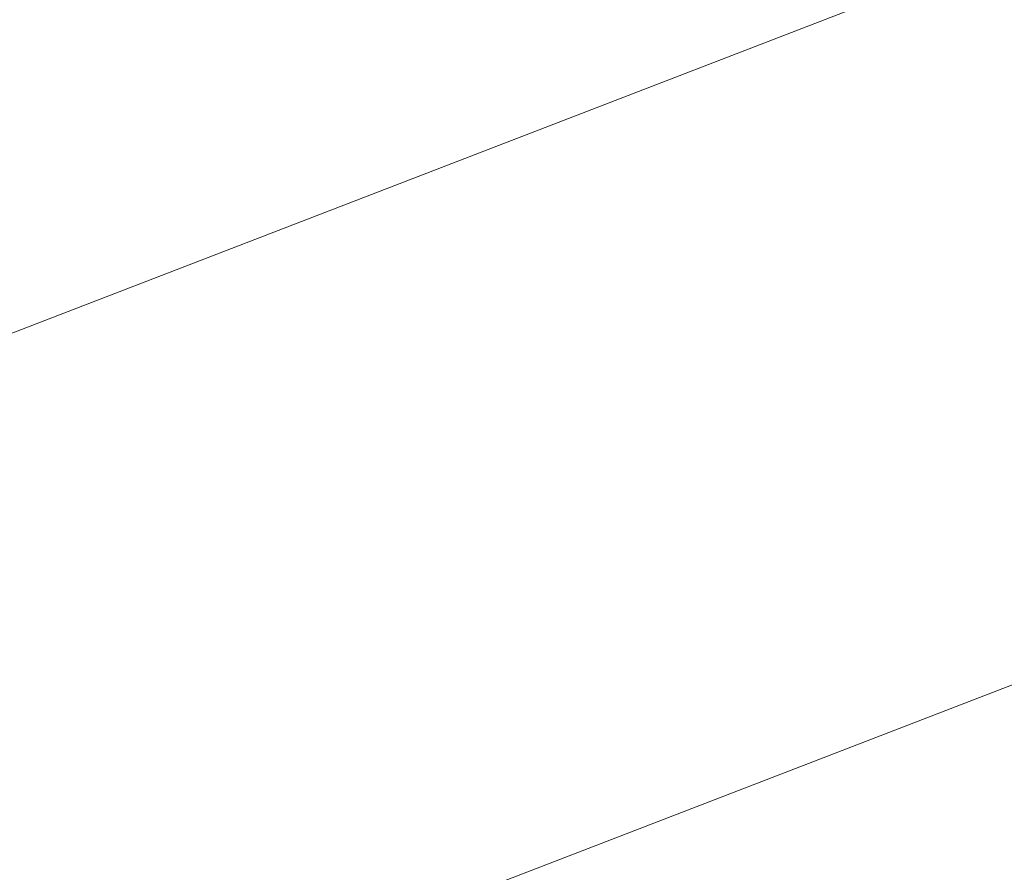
# Model space of a CAD drawing. Extents: x 1620613 to 1693141, y 557269 to 607790.
# Tile 75 of 256: x 1620779.23 to 1620780.66, y 607292.96 to 607294.2. Entities that reach past the tile are written whole.
import ezdxf

# ---------------------------------------------------------------- set-up
doc = ezdxf.new("R2010")
doc.units = 0
doc.header["$LTSCALE"] = 10
doc.header["$MEASUREMENT"] = 0
doc.linetypes.add('DGN Style 2', pattern=[7.346996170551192, 4.408197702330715, -2.938798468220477])
doc.linetypes.add('DGN Style 3', pattern=[10.28579463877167, 7.346996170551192, -2.938798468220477])
doc.layers.add('DT_X_Contour_Minor', color=136, linetype='DGN Style 3', lineweight=0)
doc.layers.add('SV_X_Top_of_Bank', color=97, linetype='DGN Style 2', lineweight=0)

# ---------------------------------------------------------------- blocks, each defined once
blk = doc.blocks.new('*U1004')
at = {"layer": 'DT_X_Contour_Minor', "transparency": 33554559, "flags": 128}
for points, elevation in [([(-17.45736527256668, 52.90326992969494), (-21.39895877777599, 50.0977725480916), (-22.17212463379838, 49.54786270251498), (-22.80236784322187, 49.10048918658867), (-23.28968840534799, 48.75565200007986), (-23.63408632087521, 48.51335114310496), (-24.36191723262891, 48.00393063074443), (-24.86158497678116, 47.58533965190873), (-25.8147150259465, 46.71163209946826), (-27.22130737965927, 45.38280797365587), (-29.08136203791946, 43.59886727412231), (-34.64612420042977, 38.23486997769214), (-36.47441867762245, 36.47166088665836), (-37.78573048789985, 35.20503158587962), (-38.58005963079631, 34.43498207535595), (-38.85740610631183, 34.16151235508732), (-38.94539676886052, 34.04400650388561), (-38.93639807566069, 34.00681650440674), (-38.93534537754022, 33.99954533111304), (-38.93604386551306, 33.99367038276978), (-38.93849353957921, 33.98919165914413), (-38.94269439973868, 33.98610916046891), (-38.95623160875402, 33.97975079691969), (-38.96354734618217, 33.97610134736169), (-38.97534165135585, 33.96992177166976), (-38.99161452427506, 33.96121206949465), (-39.01236596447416, 33.94997224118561), (-39.11965601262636, 33.89161608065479), (-41.00425999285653, 32.35813691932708), (-41.41850579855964, 32.06585747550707), (-41.85355579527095, 31.84622449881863), (-42.30940998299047, 31.69923798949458), (-42.78606836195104, 31.62489794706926), (-45.05901724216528, 31.44748617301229), (-45.41155417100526, 31.3261421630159), (-45.47864930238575, 31.30298905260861), (-45.52884744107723, 31.28553429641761), (-45.56214858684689, 31.27377789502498), (-45.57855274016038, 31.26771984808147), (-45.60682844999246, 31.25629857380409), (-45.61209900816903, 31.25412344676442), (-45.61557950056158, 31.25263748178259), (-45.6172699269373, 31.25184067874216), (-45.61939097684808, 31.2506347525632), (-45.6221740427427, 31.24922665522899), (-45.63966620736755, 31.24067520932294), (-45.69890002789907, 31.21193393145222), (-45.82608510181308, 31.15654833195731), (-46.17424678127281, 31.00658998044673), (-46.74338506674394, 30.76205887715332), (-47.53349995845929, 30.42295502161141), (-49.93510847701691, 29.39258107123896), (-50.87372427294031, 28.98969278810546), (-51.88836527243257, 28.55380840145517), (-52.97903147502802, 28.08492791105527), (-54.14572288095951, 27.5830513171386), (-57.35826690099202, 26.20071892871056), (-58.58553470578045, 25.6693915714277), (-59.85793010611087, 25.11215879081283), (-61.17545310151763, 24.52902058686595), (-62.53810369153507, 23.91997695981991), (-66.2320087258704, 22.26132005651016), (-67.60640780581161, 21.64488324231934), (-68.95917626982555, 21.0395654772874), (-70.29031411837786, 20.44536676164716), (-71.5998213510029, 19.8622870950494), (-75.06299981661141, 18.3222333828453), (-76.39654123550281, 17.72836383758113), (-77.7997816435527, 17.10179548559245), (-79.27272104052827, 16.44252832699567), (-80.81535942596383, 15.7505623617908), (-85.0219937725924, 13.86172137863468), (-86.5189906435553, 13.18894839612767), (-87.85500549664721, 12.58726018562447), (-89.03003833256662, 12.05665674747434), (-90.04408915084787, 11.5971380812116), (-92.53358197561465, 10.46653466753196), (-93.46605290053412, 10.0434813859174), (-94.39634605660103, 9.622274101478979), (-95.32446144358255, 9.202912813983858), (-96.25039906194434, 8.785397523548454), (-98.7166623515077, 7.674484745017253), (-99.58089384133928, 7.285275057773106), (-100.32389084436, 6.950830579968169), (-100.9456533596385, 6.671151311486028), (-101.4461813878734, 6.446237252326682), (-102.6192768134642, 5.919486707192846), (-103.0579989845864, 5.720960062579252), (-103.4943439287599, 5.520443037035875), (-103.9283116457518, 5.317935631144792), (-104.3599021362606, 5.113437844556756), (-105.5076404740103, 4.565456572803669), (-105.9101584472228, 4.373629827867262), (-106.2569086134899, 4.209135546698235), (-106.5478909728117, 4.071973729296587), (-106.7831055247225, 3.962144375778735), (-107.3359872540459, 3.705709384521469), (-107.582444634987, 3.592054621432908), (-107.907155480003, 3.44341657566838), (-108.3101197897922, 3.25979524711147), (-108.7913375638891, 3.041190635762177), (-110.1789229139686, 2.411600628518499), (-110.6338851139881, 2.205665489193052), (-110.9580827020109, 2.060052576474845), (-111.1515156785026, 1.974761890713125), (-111.214184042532, 1.949793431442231), (-111.2069468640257, 1.96364050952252), (-111.2115937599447, 1.964845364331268), (-111.2309623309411, 1.958074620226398), (-111.2650525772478, 1.943328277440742), (-111.3138644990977, 1.920606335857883), (-111.4636585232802, 1.849380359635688), (-111.5138489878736, 1.825879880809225), (-111.5520748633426, 1.808797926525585), (-111.5783361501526, 1.798134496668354), (-111.5926328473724, 1.793889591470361), (-111.6148045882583, 1.791127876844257), (-111.6289791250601, 1.786770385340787), (-111.6548739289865, 1.775769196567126), (-111.6924890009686, 1.758124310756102), (-111.7418243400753, 1.733835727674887), (-111.8890122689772, 1.660207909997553), (-111.9556566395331, 1.62680212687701), (-112.0451988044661, 1.581805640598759), (-112.1576387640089, 1.525218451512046), (-112.2929765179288, 1.457040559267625), (-112.9779808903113, 1.111832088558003), (-114.4292185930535, -2.077517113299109), (-114.7156034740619, -2.707376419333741), (-114.9527991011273, -3.230090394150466), (-115.140805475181, -3.645659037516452), (-115.2796225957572, -3.954082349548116), (-115.5842159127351, -4.633684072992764), (-115.7192088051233, -4.895647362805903), (-115.8957424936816, -5.171835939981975), (-116.1138169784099, -5.46224980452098), (-116.373432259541, -5.766888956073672), (-117.6818987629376, -7.221730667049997), (-120.7368154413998, -10.20587712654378), (-121.3553677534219, -10.7922755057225), (-121.9017746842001, -11.27255073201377), (-122.3760362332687, -11.64670280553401), (-122.7781524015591, -11.91473172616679), (-123.7542683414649, -12.48797797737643), (-124.3046113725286, -12.81351193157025), (-125.2235535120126, -13.36017910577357), (-126.5110947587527, -14.1279794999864), (-128.1672351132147, -15.11691311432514), (-133.0750748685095, -18.04891371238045), (-134.6900997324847, -19.01396191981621), (-135.8542945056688, -19.71010609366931), (-136.5676591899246, -20.13734623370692), (-136.8301937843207, -20.29568234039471), (-136.929179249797, -20.35937324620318), (-137.0337521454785, -20.42665931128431), (-137.273231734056, -20.58074932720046), (-137.6476180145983, -20.82164329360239), (-138.1569109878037, -21.14934121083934), (-139.6949011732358, -22.1389409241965), (-140.3494626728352, -22.54464155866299), (-141.1596545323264, -23.01954367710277), (-142.125476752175, -23.56364727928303), (-143.2469293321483, -24.17695236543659), (-148.8435122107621, -27.20051289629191), (-155.6668337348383, -30.52728392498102), (-156.9690717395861, -31.16036576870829), (-157.9515050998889, -31.63385228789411), (-158.6141338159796, -31.9477434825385), (-158.9569578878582, -32.10203935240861), (-159.4447492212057, -32.30070123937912), (-159.6311749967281, -32.37850830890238), (-159.8246088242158, -32.46293310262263), (-160.0250507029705, -32.55397562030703), (-160.232500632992, -32.65163586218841), (-160.7950445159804, -32.9208868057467), (-161.0059018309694, -33.00597154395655), (-161.2165658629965, -33.05928755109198), (-161.4270366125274, -33.08083482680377), (-161.6373140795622, -33.07061337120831), (-162.1977962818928, -33.00099784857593), (-162.5945986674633, -33.09803384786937), (-163.3646441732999, -33.44135348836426), (-164.5079327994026, -34.03095676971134), (-166.0244645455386, -34.86684369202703), (-170.5662066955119, -37.42425367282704), (-172.2728793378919, -38.35526261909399), (-173.9865906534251, -39.23023197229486), (-175.7073406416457, -40.04916173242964), (-177.435129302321, -40.81205189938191), (-182.0519506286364, -42.77170622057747), (-183.6363930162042, -43.44221749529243), (-184.9271041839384, -43.98401057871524), (-185.9240841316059, -44.39708547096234), (-186.6273328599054, -44.68144217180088), (-188.1110211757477, -45.26810245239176), (-188.6012821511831, -45.46267125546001), (-188.9592988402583, -45.60638245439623), (-189.1850712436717, -45.69923604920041), (-189.2785993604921, -45.74123203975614), (-189.3516819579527, -45.78541120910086), (-189.6950575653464, -45.99428155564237), (-190.6703724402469, -46.58775821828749), (-192.2776265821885, -47.56584119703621), (-194.5168199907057, -48.92853049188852), (-201.330588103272, -53.07517703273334), (-203.5688460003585, -54.43730063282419), (-205.1732936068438, -55.41368652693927), (-206.143930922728, -56.00433471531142), (-206.4807579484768, -56.20924519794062), (-206.5338829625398, -56.24135621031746), (-206.56011325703, -56.25664552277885), (-206.5989603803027, -56.27843020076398), (-206.6504243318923, -56.30671024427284), (-206.71450511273, -56.34148565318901), (-207.042988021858, -56.51892674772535), (-216.8652858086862, -60.26712173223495), (-218.7128353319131, -60.9722375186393), (-220.04592770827, -61.48121559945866), (-220.8645629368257, -61.79405597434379), (-221.1687410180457, -61.91075864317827), (-221.2939397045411, -61.96044881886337), (-221.6560887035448, -62.10013437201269), (-222.648636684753, -62.48192339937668), (-224.2715836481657, -63.10581590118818), (-226.5249295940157, -63.97181187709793), (-233.3743840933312, -66.60393911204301), (-235.7518862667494, -67.51956538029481), (-237.7473019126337, -68.29234875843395), (-239.3606310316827, -68.92228924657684), (-240.5918736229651, -69.40938684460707), (-243.3657384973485, -70.51785658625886), (-244.3541457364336, -70.9117544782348), (-245.2389687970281, -71.2620958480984), (-246.0202076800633, -71.56888069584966), (-246.6978623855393, -71.83210902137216), (-248.3668293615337, -72.47597585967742), (-248.9959418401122, -72.7096468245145), (-249.6315540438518, -72.92775959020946), (-250.2736659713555, -73.1303141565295), (-250.922277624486, -73.31731052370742), (-252.6605749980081, -73.79522323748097), (-253.3777047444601, -73.97307582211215), (-254.2253709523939, -74.14819904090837), (-255.2035736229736, -74.32059289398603), (-256.3123127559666, -74.49025738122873), (-259.4429990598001, -74.9390568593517), (-259.9788609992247, -75.2542390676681), (-259.2384320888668, -75.86318608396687), (-257.2217123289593, -76.76589790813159), (-253.9287017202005, -77.96237454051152), (-243.4456189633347, -81.5446653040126), (-239.9443442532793, -82.67948381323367), (-237.3028321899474, -83.39722126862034), (-235.5210827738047, -83.69787767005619), (-234.599096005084, -83.58145301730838), (-233.2868148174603, -82.71487920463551), (-232.5237475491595, -82.61634619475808), (-231.218756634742, -82.97067752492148), (-229.3718420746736, -83.77787319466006), (-226.9830038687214, -85.03793320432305), (-219.8902037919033, -89.00191234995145), (-217.497983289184, -90.29225249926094), (-215.6409218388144, -91.19028858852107), (-214.3190194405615, -91.6960206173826), (-213.532276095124, -91.80944858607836), (-212.1478392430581, -91.58885108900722), (-211.5918114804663, -91.45855411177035), (-210.9620558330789, -91.23311130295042), (-210.2585722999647, -90.91252266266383), (-209.4813608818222, -90.49678819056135), (-207.310493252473, -89.26130182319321), (-206.5328441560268, -88.82721764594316), (-205.8280475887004, -88.45157989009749), (-205.1961035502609, -88.13438855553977), (-204.6370120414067, -87.87564364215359), (-203.2432380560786, -87.26358576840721), (-202.625732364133, -87.00239332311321), (-201.8185457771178, -86.67785939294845), (-200.8216782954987, -86.28998397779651), (-199.63512991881, -85.83876707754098), (-196.2180930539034, -84.55106669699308), (-194.9945850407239, -84.07257631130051), (-193.8868386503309, -83.60288043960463), (-192.8948538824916, -83.14197908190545), (-192.018630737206, -82.68987223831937), (-189.8363845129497, -81.49598000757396), (-188.9887605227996, -81.05798606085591), (-188.0825732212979, -80.63942339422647), (-187.1178226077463, -80.2402920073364), (-186.0945086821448, -79.86059190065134), (-183.2875871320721, -78.87396665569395), (-182.3396351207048, -78.53955701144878), (-181.6009702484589, -78.276297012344), (-181.0715925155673, -78.08418665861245), (-180.7515019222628, -77.96322594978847), (-180.1769765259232, -77.73553025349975), (-179.8737207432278, -77.61785036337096), (-179.3948474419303, -77.4355824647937), (-178.7403566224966, -77.1887265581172), (-177.9102482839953, -76.87728264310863), (-175.4624693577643, -75.96064819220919), (-174.3456440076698, -75.53590440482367), (-172.8310021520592, -74.94914888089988), (-170.9185437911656, -74.20038162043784), (-168.6082689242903, -73.28960262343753), (-161.9171139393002, -70.64484298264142), (-159.6972275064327, -69.7679149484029), (-158.0559344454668, -69.12070057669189), (-156.9932347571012, -68.70319986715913), (-156.5091284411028, -68.51541282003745), (-155.9896360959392, -68.32093224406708), (-155.7559475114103, -68.21733815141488), (-155.4445010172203, -68.05241630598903), (-155.0552966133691, -67.82616670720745), (-154.5883343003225, -67.5385893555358), (-153.2394242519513, -66.68994607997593), (-152.7152412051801, -66.37564430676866), (-152.1543746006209, -66.06922144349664), (-151.5568244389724, -65.77067749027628), (-150.9225907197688, -65.480012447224), (-149.182389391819, -64.71541087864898), (-148.3115284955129, -64.34412459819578), (-147.0040968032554, -63.80371693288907), (-145.2600943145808, -63.09418788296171), (-143.0795210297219, -62.21553744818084), (-136.6825645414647, -59.64697444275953), (-134.4940270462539, -58.77966739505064), (-132.726131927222, -58.10416850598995), (-131.378879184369, -57.62047777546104), (-130.4522688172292, -57.32859520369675), (-128.5421643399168, -56.8059858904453), (-127.9128130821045, -56.63172460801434), (-127.4573376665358, -56.50089774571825), (-127.1757380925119, -56.41350530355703), (-127.0680143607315, -56.36954728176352), (-126.9710139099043, -56.26575682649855), (-126.7956728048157, -56.1396739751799), (-126.7287661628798, -56.11255874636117), (-126.6031924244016, -56.08524856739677), (-126.418951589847, -56.05774343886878), (-126.176043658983, -56.03004336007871), (-125.4500663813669, -55.9559165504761), (-125.2042487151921, -55.92880988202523), (-125.0112786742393, -55.90308498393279), (-124.8711562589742, -55.87874185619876), (-124.7838814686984, -55.85578049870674), (-124.6216121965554, -55.79639257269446), (-124.5715618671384, -55.77771408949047), (-124.5431128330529, -55.76621958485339), (-124.5362650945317, -55.76190905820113), (-124.5510186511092, -55.76478251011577), (-124.6191631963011, -55.78202368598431), (-124.5718470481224, -55.75624373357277), (-124.3787901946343, -55.66597299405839), (-124.0399926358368, -55.511211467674), (-123.555454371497, -55.29195915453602), (-122.0690313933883, -54.62129860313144), (-121.5602130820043, -54.39369512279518), (-121.1485753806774, -54.21388009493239), (-120.834118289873, -54.0818535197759), (-120.6168418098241, -53.99761539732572), (-120.1670120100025, -53.83669834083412), (-119.9940170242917, -53.77017708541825), (-119.8124044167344, -53.69130111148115), (-119.622174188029, -53.60007041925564), (-119.42332633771, -53.49648500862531), (-118.8815752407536, -53.20378428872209), (-118.7012260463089, -53.10660114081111), (-118.5664917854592, -53.03457723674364), (-118.4773724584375, -52.98771257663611), (-118.4338680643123, -52.96600716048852), (-118.378676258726, -52.94167170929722), (-118.3462711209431, -52.92746957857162), (-118.2904495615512, -52.90311477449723), (-118.211211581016, -52.86860729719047), (-118.108557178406, -52.82394714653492), (-117.8035902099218, -52.69131651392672), (-117.7033780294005, -52.64756809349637), (-117.6314667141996, -52.61579580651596), (-117.5878562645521, -52.59599965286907), (-117.5725466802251, -52.58817963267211), (-117.5694556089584, -52.58329442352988), (-117.5023191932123, -52.5537070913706), (-117.3032282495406, -52.46860900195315), (-116.9721827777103, -52.32800015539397), (-116.5091827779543, -52.1318805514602), (-115.0985767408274, -51.53488059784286), (-114.5787590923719, -51.31273690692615), (-114.0772606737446, -51.09405579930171), (-113.594081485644, -50.87883727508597), (-113.1292215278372, -50.66708133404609), (-111.914020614, -50.10701560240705), (-111.4423497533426, -49.89071825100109), (-110.938737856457, -49.6618754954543), (-110.4031849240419, -49.42048733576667), (-109.8356909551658, -49.16655377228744), (-108.2797856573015, -48.47267039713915), (-107.637205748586, -48.18686541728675), (-106.8763949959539, -47.84986300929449), (-105.9973533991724, -47.46166317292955), (-105.0000809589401, -47.02226590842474), (-102.1830466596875, -45.78227663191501), (-101.0416261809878, -45.27859689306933), (-99.730140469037, -44.69754963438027), (-98.24858952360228, -44.03913485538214), (-96.59697334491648, -43.3033525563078), (-91.96590989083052, -41.23810973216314), (-90.26453862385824, -40.47824782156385), (-88.63372241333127, -39.7475942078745), (-87.07346125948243, -39.0461488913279), (-85.58375516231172, -38.37391187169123), (-81.70527897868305, -36.62022421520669), (-80.33508533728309, -36.00080075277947), (-79.13336155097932, -35.4577961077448), (-78.1001076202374, -34.99121027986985), (-77.23532354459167, -34.60104326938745), (-75.15385914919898, -33.66248966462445), (-74.2553197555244, -33.25839136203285), (-73.12079987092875, -32.75001165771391), (-71.75029949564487, -32.13735055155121), (-70.14381862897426, -31.4204080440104), (-65.54522899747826, -29.36951948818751), (-63.95151954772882, -28.65803548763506), (-62.61933342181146, -28.0617499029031), (-61.54867061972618, -27.58066273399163), (-60.73953114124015, -27.21477398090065), (-58.93052363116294, -26.39266852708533), (-58.31693849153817, -26.11331703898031), (-57.83293870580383, -25.89184166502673), (-57.47852427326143, -25.72824240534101), (-57.25369519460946, -25.62251925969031), (-56.82693145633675, -25.41775902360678), (-56.65531035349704, -25.33478436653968), (-56.46051984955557, -25.23943057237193), (-56.24255994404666, -25.13169764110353), (-56.0014306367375, -25.01158557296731), (-55.32752661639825, -24.67478120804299), (-55.05126318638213, -24.53896794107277), (-54.72790091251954, -24.38413141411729), (-54.35743979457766, -24.21027162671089), (-53.93987983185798, -24.01738857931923), (-52.76358814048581, -23.47766943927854), (-52.37750348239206, -23.30100356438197), (-52.10146827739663, -23.1757952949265), (-51.93548252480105, -23.10204463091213), (-51.87954622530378, -23.07975157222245), (-51.87711536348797, -23.08891355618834), (-51.86492463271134, -23.08638447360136), (-51.83017558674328, -23.07192573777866), (-51.77286822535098, -23.04553734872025), (-51.69300254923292, -23.00721930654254), (-51.44994965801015, -22.88913165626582), (-51.31643438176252, -22.82435836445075), (-51.09817822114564, -22.71860422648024), (-50.7951811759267, -22.5718692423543), (-50.40744324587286, -22.38415341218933), (-48.4002708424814, -21.41252423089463), (-48.36751615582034, -20.77412141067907), (-48.22934931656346, -20.45036320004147), (-47.82888652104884, -19.75268977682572), (-47.16612776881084, -18.68110114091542), (-46.24107306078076, -17.23559729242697), (-43.42453256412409, -12.8823667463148), (-42.35470139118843, -11.39228932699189), (-41.25761324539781, -10.18697997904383), (-40.13326812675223, -9.266438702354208), (-38.98166603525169, -8.63066549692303), (-35.87438449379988, -7.314961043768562), (-34.83209626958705, -6.873628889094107), (-34.0356927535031, -6.536410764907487), (-33.48517394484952, -6.303306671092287), (-33.18053984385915, -6.174316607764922), (-32.69602851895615, -5.96916181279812), (-32.28319507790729, -5.712428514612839), (-31.40807824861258, -5.096094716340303), (-30.07067803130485, -4.120160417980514), (-28.27099442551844, -2.784625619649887), (-22.85546029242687, 1.256267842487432), (-20.95785962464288, 2.654420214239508), (-19.32670822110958, 3.818207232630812), (-17.96200608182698, 4.747628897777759), (-16.86375320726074, 5.442685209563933), (-14.29034455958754, 6.983681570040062), (-13.4230960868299, 7.5066692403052), (-12.75140715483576, 7.919884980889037), (-12.2752777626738, 8.223328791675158), (-11.99470791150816, 8.417000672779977), (-11.50726769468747, 8.787096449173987), (-11.10789761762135, 9.047810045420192), (-10.27536754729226, 9.552379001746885), (-9.009677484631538, 10.30080331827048), (-7.310827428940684, 11.2930829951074), (-2.203013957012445, 14.26430261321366), (-0.4445038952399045, 15.288643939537), (1.00016618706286, 16.13325320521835), (2.130996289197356, 16.79813040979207), (2.947986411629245, 17.28327555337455), (4.70817343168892, 18.33735318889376), (5.556006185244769, 18.85372868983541), (6.779364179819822, 19.61229696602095), (8.37824741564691, 20.61305801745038), (10.35265589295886, 21.85601184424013), (16.11844548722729, 25.49347908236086), (18.05360645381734, 26.71963120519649), (19.53474715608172, 27.66998714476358), (20.56186759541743, 28.34454690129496), (21.13496777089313, 28.7433104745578), (22.05787455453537, 29.43895175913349), (22.41446905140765, 29.54562768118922), (22.79207245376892, 29.34392448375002), (23.19068476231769, 28.83384216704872), (23.61030597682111, 28.01538073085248), (25.61755909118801, 23.47634274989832)], 0.6000414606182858), ([(-19.69856338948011, 52.66703538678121), (-22.97917621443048, 50.33200244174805), (-23.62268697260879, 49.87430905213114), (-24.14724232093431, 49.50195728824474), (-24.55284226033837, 49.21494715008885), (-24.83948679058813, 49.01327863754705), (-25.44526499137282, 48.58928477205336), (-25.8611415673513, 48.24088889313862), (-26.65443764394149, 47.51369665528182), (-27.82515322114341, 46.40770805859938), (-29.37328829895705, 44.92292310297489), (-34.00487450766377, 40.45843474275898), (-35.55615833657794, 38.95139871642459), (-36.73632016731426, 37.77865690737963), (-37.54535999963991, 36.94020931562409), (-37.98327783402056, 36.43605594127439), (-39.16094306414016, 34.86336003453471), (-39.04050473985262, 34.36560984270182), (-39.02641544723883, 34.2682926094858), (-39.03576399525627, 34.18966242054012), (-39.06855038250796, 34.12971927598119), (-39.12477461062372, 34.0884631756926), (-39.30595633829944, 34.00336296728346), (-39.40387001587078, 33.95451880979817), (-39.56172475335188, 33.87181149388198), (-39.77952055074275, 33.75524101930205), (-40.05725740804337, 33.6048073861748), (-41.49322521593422, 32.82376972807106), (-41.86682246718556, 32.51977822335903), (-41.94894109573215, 32.46183777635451), (-42.03518387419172, 32.41829850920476), (-42.12555080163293, 32.3891604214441), (-42.22004187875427, 32.37442351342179), (-42.67062325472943, 32.33925402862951), (-44.52491818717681, 31.70100150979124), (-44.87782919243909, 31.57921938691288), (-45.14186437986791, 31.48740981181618), (-45.31702374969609, 31.42557278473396), (-45.40330730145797, 31.39370830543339), (-45.51489568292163, 31.34869975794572), (-45.55203357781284, 31.33363400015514), (-45.57975597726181, 31.3221931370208), (-45.59806288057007, 31.31437716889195), (-45.60695428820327, 31.31018609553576), (-45.61811071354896, 31.30384309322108), (-45.63274925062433, 31.29643669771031), (-45.6682975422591, 31.2789747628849), (-45.72475558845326, 31.25145728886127), (-45.80212338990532, 31.21388427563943), (-46.03631719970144, 31.10028218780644), (-46.21665420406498, 31.01860475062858), (-46.58201985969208, 30.85877400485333), (-47.13241416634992, 30.62078995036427), (-47.86783712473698, 30.30465258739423), (-50.07566988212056, 29.35741520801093), (-50.93855268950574, 28.98703429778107), (-51.87132654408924, 28.58631960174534), (-52.87399144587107, 28.15527112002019), (-53.94654739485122, 27.69388885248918), (-56.89988465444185, 26.42309109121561), (-58.06257946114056, 25.91916534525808), (-59.33566093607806, 25.36048642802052), (-60.71912907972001, 24.74705433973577), (-62.21298389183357, 24.07886908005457), (-66.34377894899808, 22.22403749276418), (-67.84851839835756, 21.54901817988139), (-69.2646404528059, 20.915083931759), (-70.59214511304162, 20.32223474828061), (-71.83103237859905, 19.77047062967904), (-75.01657522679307, 18.35387973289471), (-76.27740395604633, 17.79226561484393), (-77.67073300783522, 17.16986643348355), (-79.19656238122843, 16.48668218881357), (-80.85489207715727, 15.74271288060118), (-85.45377169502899, 13.67774797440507), (-87.07017853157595, 12.95140588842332), (-88.4702393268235, 12.32110330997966), (-89.65395408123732, 11.78684023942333), (-90.62132279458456, 11.34861667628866), (-92.9125113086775, 10.30807318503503), (-93.7707048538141, 9.91871885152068), (-94.62689410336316, 9.531063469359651), (-95.48107905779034, 9.145107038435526), (-96.33325971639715, 8.76084955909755), (-98.60306907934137, 7.738428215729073), (-99.40987567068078, 7.375095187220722), (-100.1279384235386, 7.051912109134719), (-100.7572573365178, 6.768878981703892), (-101.2978324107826, 6.525995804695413), (-102.6210408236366, 5.93184059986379), (-103.1047424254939, 5.713238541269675), (-103.5634409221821, 5.503048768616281), (-103.9971363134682, 5.301271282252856), (-104.4058285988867, 5.107906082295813), (-105.4623372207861, 4.603481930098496), (-105.8398135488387, 4.423677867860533), (-106.1798610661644, 4.26258379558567), (-106.4824797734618, 4.120199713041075), (-106.747669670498, 3.996525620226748), (-107.4049376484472, 3.691674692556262), (-107.6804949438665, 3.564470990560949), (-108.0142158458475, 3.411498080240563), (-108.406100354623, 3.232755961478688), (-108.8561484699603, 3.028244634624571), (-110.1338282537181, 2.448522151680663), (-110.552566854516, 2.259257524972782), (-110.8505228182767, 2.126255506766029), (-111.0276961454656, 2.049516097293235), (-111.08408683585, 2.029039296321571), (-111.0734184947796, 2.049451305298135), (-111.080268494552, 2.051227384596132), (-111.1088197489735, 2.041246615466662), (-111.1590722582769, 2.01950899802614), (-111.2310260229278, 1.986014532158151), (-111.4518377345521, 1.881020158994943), (-111.5258236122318, 1.846378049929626), (-111.582172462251, 1.821197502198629), (-111.6208842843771, 1.805478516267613), (-111.6419590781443, 1.799221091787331), (-111.6746424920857, 1.795150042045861), (-111.6955372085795, 1.788726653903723), (-111.7337087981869, 1.772509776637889), (-111.7891572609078, 1.746499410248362), (-111.8618825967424, 1.710695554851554), (-112.0788526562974, 1.602160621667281), (-112.1770932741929, 1.55291708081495), (-112.3090875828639, 1.486587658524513), (-112.4748355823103, 1.403172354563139), (-112.6743372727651, 1.302671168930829), (-113.6841037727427, 0.7937985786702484), (-115.0783100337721, -2.270214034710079), (-115.3522554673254, -2.863819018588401), (-115.5765747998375, -3.331485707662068), (-115.7512680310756, -3.67321410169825), (-115.8763351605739, -3.88900420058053), (-116.1436793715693, -4.296526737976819), (-116.3361288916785, -4.53254616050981), (-116.712969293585, -4.934962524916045), (-117.2742005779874, -5.503775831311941), (-118.0198227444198, -6.238986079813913), (-120.2540030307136, -8.421409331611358), (-121.0628229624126, -9.181990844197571), (-121.8136475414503, -9.82691794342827), (-122.5064767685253, -10.35619062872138), (-123.1413106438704, -10.76980890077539), (-124.7568738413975, -11.71858507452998), (-125.4910743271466, -12.1518302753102), (-126.4820033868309, -12.73998374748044), (-127.7296610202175, -13.48304549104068), (-129.2340472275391, -14.38101550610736), (-133.5880485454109, -16.98214657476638), (-135.0237390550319, -17.84016853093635), (-136.0653095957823, -18.46338609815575), (-136.7127601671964, -18.85179927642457), (-136.9660907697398, -19.0054080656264), (-137.1161457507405, -19.10195898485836), (-137.6377050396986, -19.43754950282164), (-141.3087850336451, -21.79965801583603), (-142.3010540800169, -22.41467155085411), (-143.5292477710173, -23.13458965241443), (-144.9933661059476, -23.95941232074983), (-146.6934090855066, -24.88913955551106), (-155.1774338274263, -29.47264397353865), (-158.1466348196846, -30.92030429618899), (-158.713309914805, -31.19579288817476), (-159.1408204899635, -31.40183281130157), (-159.4291665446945, -31.53842406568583), (-159.5783480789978, -31.60556665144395), (-159.7906128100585, -31.69201532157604), (-159.8883121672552, -31.73380688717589), (-160.0222116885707, -31.79434508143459), (-160.1923113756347, -31.87362990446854), (-160.3986112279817, -31.97166135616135), (-160.9970110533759, -32.25807406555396), (-161.2066706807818, -32.35040008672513), (-161.3868496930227, -32.41256861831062), (-161.5375480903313, -32.44457966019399), (-161.6587658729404, -32.44643321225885), (-161.9427058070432, -32.41116603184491), (-162.2622683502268, -32.52707462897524), (-163.0080010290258, -32.90125080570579), (-164.1799038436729, -33.53369456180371), (-165.7779767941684, -34.42440589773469), (-170.6077315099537, -37.14399289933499), (-172.4226320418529, -38.13404136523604), (-174.2450176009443, -39.06449651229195), (-176.0748881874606, -39.93535834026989), (-177.9122438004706, -40.74662684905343), (-182.8218388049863, -42.83055178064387), (-184.4818742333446, -43.53374406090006), (-185.779784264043, -44.08037720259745), (-186.7155688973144, -44.47045120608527), (-187.2892281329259, -44.70396607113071), (-188.3361522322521, -45.11792686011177), (-188.6820914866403, -45.25521901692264), (-188.9347161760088, -45.35662489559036), (-189.0940263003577, -45.42214449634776), (-189.1600218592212, -45.451777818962), (-189.2115905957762, -45.4829516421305), (-189.4617345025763, -45.63511273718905), (-190.1734896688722, -46.0682156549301), (-191.3468560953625, -46.78226039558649), (-201.688822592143, -53.07604850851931), (-205.38679917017, -54.64874049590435), (-205.8096564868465, -54.82854462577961), (-206.0697906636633, -54.93912351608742), (-206.167201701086, -54.98047716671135), (-206.2714584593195, -55.02426665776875), (-208.0122552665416, -55.75542891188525), (-208.5894353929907, -55.98843138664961), (-209.5623374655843, -56.36879869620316), (-210.9309614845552, -56.89653084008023), (-212.695307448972, -57.57162781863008), (-217.9278592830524, -59.56837287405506), (-219.6532586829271, -60.22691584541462), (-220.9050430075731, -60.70498596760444), (-221.6832122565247, -61.00258324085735), (-221.9877664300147, -61.11970766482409), (-222.1684241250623, -61.19140899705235), (-222.5113793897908, -61.32394815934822), (-223.404751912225, -61.66778964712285), (-224.8485416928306, -62.22293346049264), (-226.8427487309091, -62.98937959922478), (-232.8945238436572, -65.31497240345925), (-235.0483319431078, -66.14522009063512), (-236.9709249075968, -66.89176854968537), (-238.6623027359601, -67.5546177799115), (-240.1224654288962, -68.13376778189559), (-243.7079457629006, -69.56656881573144), (-244.9504880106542, -70.0621904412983), (-245.9890045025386, -70.47445454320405), (-246.8234952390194, -70.80336112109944), (-247.453960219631, -71.0489101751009), (-248.8631658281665, -71.59256428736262), (-249.4288484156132, -71.79934764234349), (-250.068991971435, -72.0119571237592), (-250.7835964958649, -72.23039273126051), (-251.57266198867, -72.45465446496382), (-253.7761179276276, -73.0604539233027), (-254.6851475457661, -73.28589885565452), (-255.7596444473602, -73.50788405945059), (-256.9996086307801, -73.72640953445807), (-258.4050400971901, -73.94147528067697), (-262.3734803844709, -74.51037096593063), (-263.0527359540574, -74.90989415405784), (-262.1141724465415, -75.68179195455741), (-259.5577898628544, -76.8260643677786), (-255.3835882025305, -78.34271139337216), (-242.0952916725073, -82.8836029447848), (-237.6840457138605, -84.33988916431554), (-234.4165302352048, -85.3030791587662), (-232.2927452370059, -85.77317292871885), (-231.3126907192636, -85.75017047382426), (-230.2241859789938, -85.03136896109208), (-229.5912405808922, -84.9496382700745), (-228.508782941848, -85.24354733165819), (-226.9768130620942, -85.91309614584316), (-224.995330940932, -86.95828471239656), (-219.112028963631, -90.24630722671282), (-217.1124980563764, -91.31418354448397), (-215.5263818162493, -92.05179561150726), (-214.3536802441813, -92.45914342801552), (-213.5943933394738, -92.53622699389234), (-212.1208478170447, -92.30143083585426), (-211.5290315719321, -92.16274735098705), (-210.858741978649, -91.92279401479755), (-210.1099790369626, -91.58157082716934), (-209.28274274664, -91.13907778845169), (-206.9721481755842, -89.82406988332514), (-206.1693524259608, -89.3729833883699), (-205.4939111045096, -89.0059798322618), (-204.9458242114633, -88.72305921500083), (-204.5250917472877, -88.52422153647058), (-203.5729444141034, -88.10609831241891), (-203.0896583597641, -87.90451251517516), (-202.3539106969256, -87.61334754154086), (-201.3657014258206, -87.2326033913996), (-200.1250305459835, -86.76228006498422), (-196.4799593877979, -85.38864562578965), (-195.1748011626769, -84.87822341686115), (-193.9931298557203, -84.3771826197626), (-192.9349454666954, -83.88552323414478), (-192.0002479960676, -83.40324526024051), (-189.6723706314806, -82.12967921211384), (-188.7681808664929, -81.66245595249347), (-187.8015195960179, -81.21596070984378), (-186.7723868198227, -80.79019348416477), (-185.6807825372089, -80.38515427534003), (-182.6865424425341, -79.33268707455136), (-181.6753293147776, -78.97596076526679), (-180.8873700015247, -78.69513223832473), (-180.3226645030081, -78.49020149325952), (-179.9812128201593, -78.36116853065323), (-179.3683467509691, -78.11827767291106), (-179.0742228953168, -78.00374266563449), (-178.6515008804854, -77.84230578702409), (-178.1001807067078, -77.63396703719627), (-177.4202623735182, -77.37872641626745), (-175.4356826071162, -76.63554893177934), (-174.4497595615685, -76.25938664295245), (-172.9804252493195, -75.68828288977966), (-171.0276796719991, -74.92223767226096), (-168.5915228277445, -73.96125099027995), (-161.4505562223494, -71.13869788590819), (-159.0869534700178, -70.20488320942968), (-157.3518701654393, -69.52035400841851), (-156.2453063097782, -69.08511028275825), (-155.7672619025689, -68.89915203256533), (-155.3305027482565, -68.73564399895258), (-155.1340308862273, -68.64854807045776), (-154.8721846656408, -68.50989130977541), (-154.5449640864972, -68.31967371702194), (-154.1523691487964, -68.07789529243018), (-153.0182835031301, -67.36440505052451), (-152.5775806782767, -67.10015827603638), (-152.1060364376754, -66.84253563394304), (-151.6036507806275, -66.5915371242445), (-151.0704237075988, -66.34716274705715), (-149.6073629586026, -65.7043299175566), (-148.8065406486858, -65.3646077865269), (-147.5013692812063, -64.82756601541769), (-145.6918488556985, -64.09320460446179), (-143.3779793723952, -63.16152355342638), (-136.5351953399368, -60.41394789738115), (-134.2126801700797, -59.4912702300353), (-132.377222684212, -58.78391897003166), (-131.0288228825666, -58.29189411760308), (-130.1674807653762, -58.01519567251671), (-128.5199786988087, -57.56443502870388), (-127.9697858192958, -57.40625049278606), (-127.5548337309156, -57.26976736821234), (-127.275122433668, -57.15498565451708), (-127.1306519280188, -57.06190535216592), (-126.7720180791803, -56.67816723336), (-126.1237401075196, -56.21200879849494), (-125.9842667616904, -56.12277422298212), (-125.843680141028, -56.05485268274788), (-125.7019802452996, -56.00824417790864), (-125.5591670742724, -55.98294870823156), (-125.1768475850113, -55.94391150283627), (-125.0332902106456, -55.9244748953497), (-124.8893577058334, -55.89544297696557), (-124.7450500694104, -55.85681574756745), (-124.6003673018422, -55.80859320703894), (-124.2140464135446, -55.66720601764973), (-124.0948896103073, -55.62273741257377), (-124.0271598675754, -55.59537198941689), (-124.0108571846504, -55.58510974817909), (-124.0459815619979, -55.59195068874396), (-124.2082159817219, -55.63299743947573), (-124.2072954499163, -55.62203224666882), (-124.0828580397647, -55.5583516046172), (-123.8349037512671, -55.44195551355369), (-123.4634325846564, -55.27284397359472), (-122.3081536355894, -54.75159260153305), (-121.9045513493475, -54.57178320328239), (-121.5602037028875, -54.42329353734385), (-121.2751106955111, -54.30612360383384), (-121.0492723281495, -54.22027340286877), (-120.5260428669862, -54.03309917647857), (-120.3248199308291, -53.95572350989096), (-120.1135732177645, -53.86397717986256), (-119.8923027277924, -53.75786018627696), (-119.6610084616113, -53.63737252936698), (-119.0308587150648, -53.29691122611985), (-118.8210815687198, -53.18387050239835), (-118.6643624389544, -53.10009430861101), (-118.5607013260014, -53.04558264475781), (-118.5100982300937, -53.02033551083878), (-118.445900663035, -52.99202919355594), (-118.4082079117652, -52.9755096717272), (-118.3432778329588, -52.94718084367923), (-118.2511104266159, -52.90704270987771), (-117.7769766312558, -52.70082302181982), (-117.6604126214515, -52.64993608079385), (-117.5767673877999, -52.61297944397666), (-117.5260409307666, -52.58995311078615), (-117.5082332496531, -52.58085708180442), (-117.5046378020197, -52.57517474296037), (-117.4425207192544, -52.54752018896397), (-117.2588660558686, -52.46881828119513), (-116.9536738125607, -52.33906901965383), (-116.5269439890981, -52.15827240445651), (-115.2269476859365, -51.60808495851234), (-114.7389264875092, -51.39922886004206), (-114.2498601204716, -51.18530114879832), (-113.759748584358, -50.96630182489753), (-113.2685918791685, -50.74223088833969), (-111.95744710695, -50.13794624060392), (-111.4485363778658, -49.90457154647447), (-110.9051627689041, -49.65766094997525), (-110.327326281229, -49.39721445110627), (-109.7150269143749, -49.12323204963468), (-108.0362780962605, -48.37456444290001), (-107.3639307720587, -48.07542310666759), (-106.6059504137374, -47.73949980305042), (-105.7623370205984, -47.3667945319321), (-104.833090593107, -46.95730729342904), (-102.2409227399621, -45.8162987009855), (-101.1565342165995, -45.33762621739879), (-99.84749453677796, -44.75736521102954), (-98.31380370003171, -44.07551568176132), (-96.55546170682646, -43.29207762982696), (-91.56701484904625, -41.06745812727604), (-89.76278223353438, -40.26181413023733), (-88.09141953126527, -39.51334676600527), (-86.5529267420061, -38.82205603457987), (-85.14730386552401, -38.18794193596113), (-81.57613607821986, -36.57320651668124), (-80.31450878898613, -36.00286264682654), (-79.20800276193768, -35.5028826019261), (-78.25661799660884, -35.07326638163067), (-77.46035449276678, -34.7140139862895), (-75.54381349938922, -33.84982603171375), (-74.6826008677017, -33.4626414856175), (-73.53636871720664, -32.9492288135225), (-72.10511704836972, -32.3095880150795), (-70.38884586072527, -31.54371909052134), (-65.43209666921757, -29.33309779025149), (-63.72753570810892, -28.57223248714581), (-62.33141471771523, -27.94760255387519), (-61.24373369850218, -27.45920798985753), (-60.4644926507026, -27.1070487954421), (-58.797769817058, -26.34960476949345), (-58.23244526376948, -26.09222523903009), (-57.78651372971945, -25.88816966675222), (-57.45997521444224, -25.73743805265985), (-57.25282971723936, -25.64003039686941), (-56.85963241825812, -25.45137525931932), (-56.69481242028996, -25.37157956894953), (-56.49525040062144, -25.27368385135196), (-56.26094635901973, -25.15768810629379), (-55.99190029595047, -25.02359233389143), (-55.22812143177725, -24.64187023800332), (-54.92668235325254, -24.49329798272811), (-54.59519926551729, -24.3338727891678), (-54.23367216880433, -24.16359465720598), (-53.84210106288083, -23.98246358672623), (-52.75785276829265, -23.48497681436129), (-52.40194051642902, -23.32227899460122), (-52.14738998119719, -23.20730061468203), (-51.99420116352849, -23.14004167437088), (-51.94237406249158, -23.12050217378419), (-51.93931741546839, -23.13202275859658), (-51.92398838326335, -23.12884260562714), (-51.8802937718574, -23.11066170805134), (-51.8082335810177, -23.07748006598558), (-51.70780781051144, -23.02929767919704), (-51.40218498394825, -22.88081032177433), (-51.2431828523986, -22.80366298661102), (-50.99539357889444, -22.68358649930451), (-50.65881716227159, -22.5205808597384), (-48.98076792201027, -21.70824775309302), (-48.57046440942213, -21.50972802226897), (-48.27906813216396, -21.36896756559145), (-48.10657908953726, -21.28596638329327), (-48.0529972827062, -21.26072447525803), (-48.06865544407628, -21.27042508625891), (-48.07115256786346, -21.27239256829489), (-48.06690031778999, -21.27101955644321), (-48.05589869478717, -21.26630605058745), (-48.03814769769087, -21.25825205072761), (-47.9818125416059, -21.2323207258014), (-47.96044154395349, -21.22566803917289), (-47.93857991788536, -21.22515847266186), (-47.91622766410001, -21.23079202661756), (-47.89338478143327, -21.24256870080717), (-47.78563986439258, -21.31186046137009), (-47.20908225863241, -20.90700073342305), (-46.97236126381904, -20.63230061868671), (-46.50929439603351, -19.98171158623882), (-45.81988165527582, -18.95523363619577), (-44.90412304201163, -17.55286676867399), (-42.16030557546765, -13.31203656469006), (-41.1331361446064, -11.86680070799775), (-40.10949095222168, -10.71171579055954), (-39.08936999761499, -9.846781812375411), (-38.07277328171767, -9.271998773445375), (-33.76517537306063, -7.448048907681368), (-33.0203968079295, -7.132690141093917), (-32.59842122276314, -6.954014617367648), (-32.18856481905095, -6.692880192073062), (-31.27547729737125, -6.043483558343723), (-29.85915865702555, -5.005824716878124), (-27.93960889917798, -3.579903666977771), (-22.1498347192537, 0.740235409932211), (-20.14911241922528, 2.218233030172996), (-18.4892761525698, 3.412121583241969), (-17.17032592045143, 4.321901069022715), (-16.19226172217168, 4.947571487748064), (-14.03860523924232, 6.237213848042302), (-13.30746693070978, 6.678956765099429), (-12.7292943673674, 7.036953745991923), (-12.30408755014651, 7.311204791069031), (-12.03184647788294, 7.501709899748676), (-11.50982461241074, 7.898062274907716), (-11.08212105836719, 8.177272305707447), (-10.19052679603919, 8.71763811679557), (-8.835041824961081, 9.519159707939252), (-7.015666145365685, 10.5818370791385), (-1.545476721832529, 13.76385110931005), (0.3151866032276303, 14.84732790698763), (1.794534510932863, 15.71124777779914), (2.892567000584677, 16.35561072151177), (3.609284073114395, 16.78041673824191), (5.012109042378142, 17.62049021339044), (5.76226761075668, 18.07900135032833), (6.960624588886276, 18.82447965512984), (8.607179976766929, 19.85692512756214), (10.70193377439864, 21.17633776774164), (16.88554178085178, 25.07739436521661), (18.93543929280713, 26.37318279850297), (20.44742582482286, 27.33475565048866), (21.42150137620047, 27.96211292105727), (21.85766594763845, 28.25525461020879), (22.30355683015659, 28.59134500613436), (22.50757434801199, 28.57112496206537), (22.78520873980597, 28.25839703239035), (23.13646000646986, 27.65316121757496), (23.56132814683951, 26.75541751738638), (25.71581884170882, 21.88342851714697)], 1.00004144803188)]:
    blk.add_lwpolyline(points, dxfattribs=dict(at, elevation=elevation))

msp = doc.modelspace()

# ---------------------------------------------------------------- linework, layer by layer
at = {"layer": 'SV_X_Top_of_Bank', "extrusion": (0.007114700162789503, -0.05176716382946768, 0.9986338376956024), "elevation": -18855.21206843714, "flags": 128}
msp.add_lwpolyline([(1688341.399474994, 380495.2335694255), (1688359.531308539, 380495.7043637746), (1688370.463455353, 380498.0725351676), (1688395.572580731, 380506.740670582), (1688420.940108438, 380511.7574321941), (1688444.138128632, 380518.355338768), (1688467.22231404, 380528.7305743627), (1688491.262317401, 380540.2151339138), (1688508.535586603, 380545.2887184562), (1688513.5223003, 380548.4010002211), (1688516.051220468, 380548.1495454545), (1688520.39603739, 380549.3039635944), (1688525.368929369, 380551.0706712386)], dxfattribs=at)
at = {"layer": 'SV_X_Top_of_Bank', "extrusion": (0.04489057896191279, -0.1067836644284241, 0.9932683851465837), "elevation": 8952.639644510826, "flags": 128}
msp.add_lwpolyline([(1729619.200279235, -67683.47041249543), (1729610.048117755, -67689.2494116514), (1729593.286163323, -67692.1110974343), (1729566.643396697, -67690.50938442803), (1729551.852254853, -67691.88192179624), (1729536.554039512, -67691.83763185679), (1729515.835796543, -67695.68964613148), (1729501.149706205, -67697.72199223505), (1729469.279658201, -67698.3224800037)], dxfattribs=at)

# ---------------------------------------------------------------- block references
at = {"layer": 'DT_X_Contour_Minor', "transparency": 33554559}
msp.add_blockref('*U1004', (1621028.060791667, 607365.3311666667, 1050.599958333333), dxfattribs=at)

doc.saveas('drawing.dxf')
